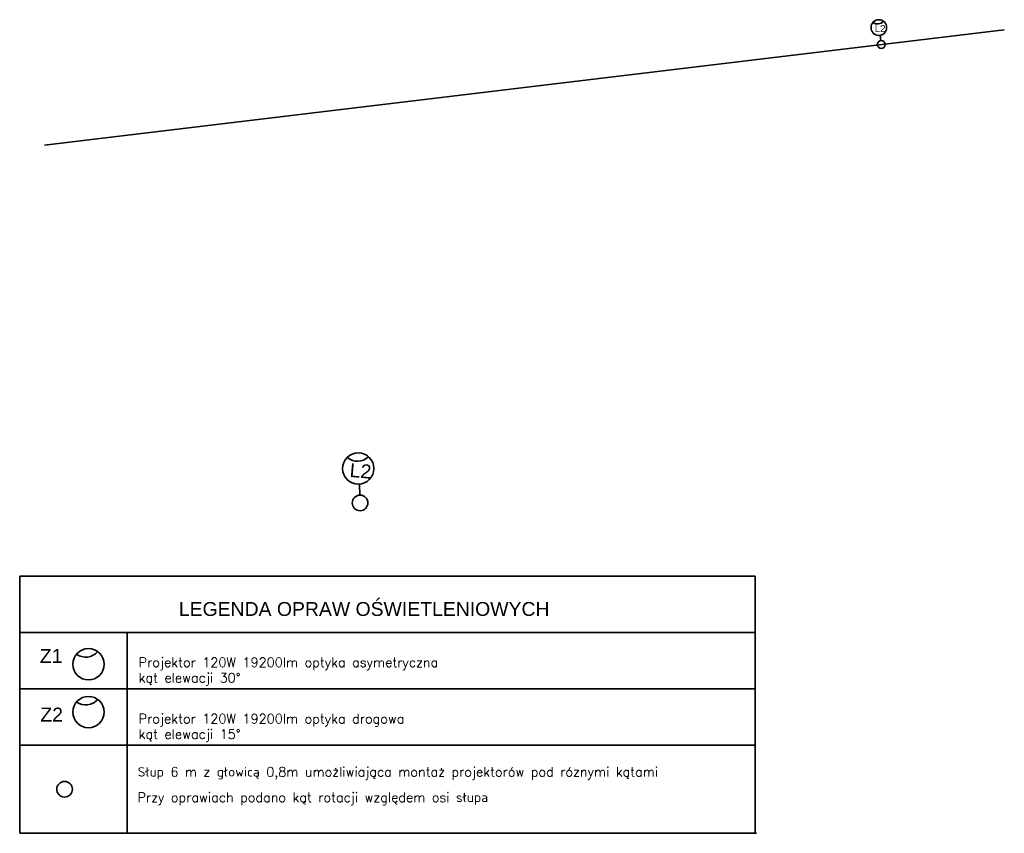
# Model space of a CAD drawing. Header units: centimetres. Extents: x 7405865 to 7407304, y 5744803 to 5745352.
# Tile 18 of 18: x 7407241 to 7407304, y 5744803 to 5744855. Entities that reach past the tile are written whole.
import ezdxf

# ---------------------------------------------------------------- set-up
doc = ezdxf.new("R2010")
doc.units = ezdxf.units.CM
doc.header["$LTSCALE"] = 2
doc.header["$MEASUREMENT"] = 0
doc.layers.add('BEE-LIGHT', color=44, linetype='Continuous', lineweight=35)
doc.layers.add('E-kabel', color=1, linetype='Continuous', lineweight=35)
doc.styles.add('arial', font='arial.ttf', dxfattribs={"width": 0.65, "oblique": 15})
doc.styles.add('ROMAND', font='romand.shx')

msp = doc.modelspace()

# ---------------------------------------------------------------- linework, layer by layer
at = {"layer": 'BEE-LIGHT'}
for p, q in [((7407240.649, 5744819.717), (7407287.604, 5744819.717)), ((7407240.649, 5744819.717), (7407287.604, 5744819.717)), ((7407240.649, 5744819.717), (7407287.604, 5744819.717)), ((7407240.649, 5744819.717), (7407240.649, 5744816.117)), ((7407240.649, 5744819.717), (7407287.604, 5744819.717)), ((7407287.604, 5744819.717), (7407287.604, 5744816.117)), ((7407287.604, 5744816.117), (7407240.649, 5744816.117)), ((7407240.649, 5744816.117), (7407240.649, 5744812.517)), ((7407240.649, 5744816.117), (7407287.604, 5744816.117)), ((7407247.508, 5744812.517), (7407247.508, 5744816.117)), ((7407287.604, 5744816.117), (7407287.604, 5744812.517)), ((7407240.649, 5744812.517), (7407240.649, 5744808.917)), ((7407240.649, 5744812.517), (7407287.604, 5744812.517)), ((7407240.649, 5744812.517), (7407287.604, 5744812.517)), ((7407247.508, 5744808.917), (7407247.508, 5744812.517)), ((7407287.604, 5744812.517), (7407287.604, 5744808.917)), ((7407240.649, 5744808.923), (7407287.604, 5744808.923)), ((7407240.649, 5744808.923), (7407287.604, 5744808.923)), ((7407240.649, 5744808.917), (7407240.649, 5744803.296)), ((7407247.508, 5744803.296), (7407247.508, 5744808.917)), ((7407287.604, 5744808.917), (7407287.604, 5744803.296)), ((7407240.636, 5744803.296), (7407287.691, 5744803.296))]:
    msp.add_line(p, q, dxfattribs=at)
at = {"layer": 'E-kabel'}
for p, q in [((7407242.212, 5744847.229), (7407303.512, 5744854.609)), ((7407295.625, 5744853.911), (7407295.584, 5744854.258)), ((7407262.358, 5744824.893), (7407262.335, 5744825.593))]:
    msp.add_line(p, q, dxfattribs=at)
for centre, radius in [((7407295.5, 5744854.751), 0.5), ((7407295.655, 5744853.663), 0.25), ((7407262.256, 5744826.588), 1), ((7407262.374, 5744824.393), 0.5), ((7407245.029, 5744814.09), 1), ((7407245.029, 5744811.041), 1), ((7407243.5, 5744806.109), 0.5)]:
    msp.add_circle(centre, radius, dxfattribs=at)
for centre, radius, start, end in [((7407295.413, 5744855.479), 0.5, 234.03202, 319.69614), ((7407262.208, 5744828.054), 1, 229.03202, 314.69614), ((7407244.853, 5744815.546), 1, 234.03202, 319.69614), ((7407244.853, 5744812.497), 1, 234.03202, 319.69614)]:
    msp.add_arc(centre, radius, start, end, dxfattribs=at)

# ---------------------------------------------------------------- texts
at = {"layer": 'BEE-LIGHT'}
for s, height, style, p in [('L2', 0.4433, 'arial', (7407295.237, 5744854.461)), (' LEGENDA OPRAW OŚWIETLENIOWYCH', 0.88653, 'arial', (7407250.455, 5744817.177)), ('Z1', 0.8865, 'arial', (7407241.923, 5744814.178)), ('Projektor 120W 19200lm optyka asymetryczna ', 0.6, 'ROMAND', (7407248.234, 5744813.915)), ('kąt elewacji 30°', 0.6, 'ROMAND', (7407248.234, 5744812.927)), ('Z2', 0.8865, 'arial', (7407241.955, 5744810.435)), ('Projektor 120W 19200lm optyka drogowa', 0.6, 'ROMAND', (7407248.234, 5744810.315)), ('kąt elewacji 15°', 0.6, 'ROMAND', (7407248.234, 5744809.327)), ('Słup 6 m z głowicą 0,8m umożliwiająca montaż projektorów pod róznymi kątami  ', 0.6, 'ROMAND', (7407248.17, 5744806.919)), ('Przy oprawiach podano kąt rotacji względem osi słupa', 0.6, 'ROMAND', (7407248.156, 5744805.293))]:
    msp.add_text(s, height=height, dxfattribs=dict(at, style=style)).set_placement(p)
at = {"layer": 'BEE-LIGHT', "style": 'arial'}
msp.add_text('L2', height=0.8865, rotation=355, dxfattribs=at).set_placement((7407261.68, 5744826.058))

doc.saveas('drawing.dxf')
